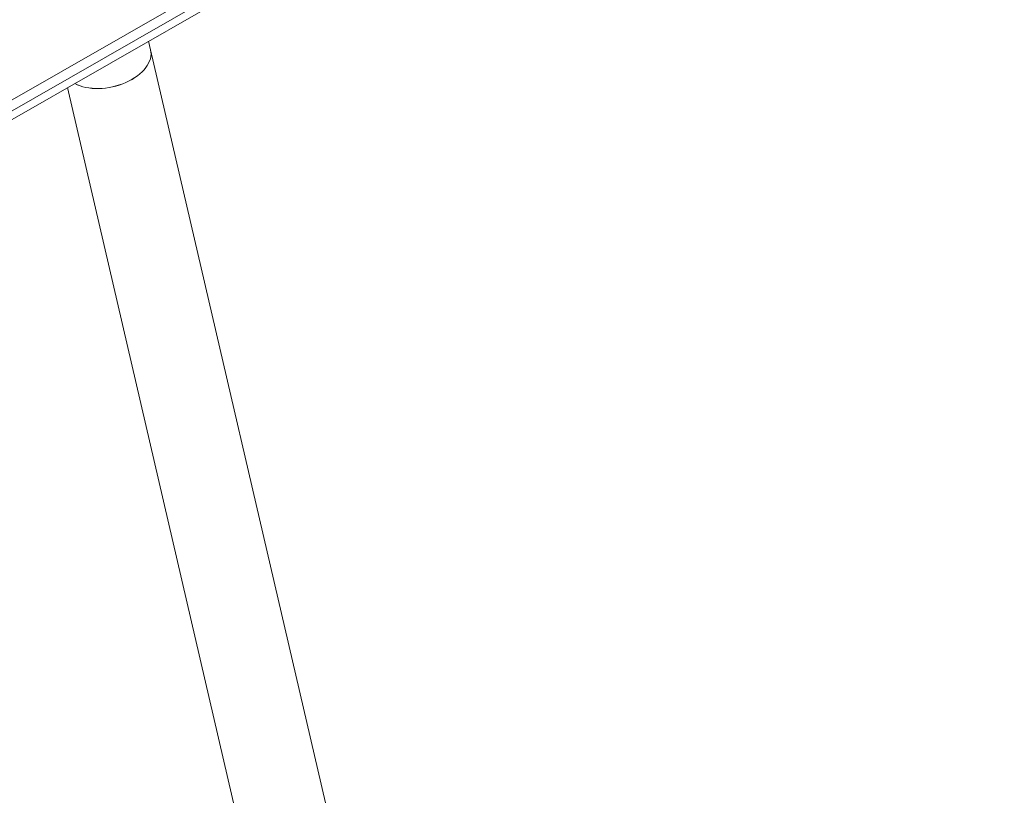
# Model space of a CAD drawing. Extents: x 5477758 to 5478338, y 5918274 to 5918502.
# Tile 91 of 121: x 5477951.73 to 5477952.1, y 5918461.557 to 5918461.848. Entities that reach past the tile are written whole.
import ezdxf

# ---------------------------------------------------------------- set-up
doc = ezdxf.new("R2010")
doc.units = 0
doc.layers.get('0').update_dxf_attribs({"color": 8, "linetype": 'CONTINUOUS', "lineweight": 13})
doc.layers.add('0_PROJEKTOWANE ZABAWKI', color=8, linetype='CONTINUOUS', lineweight=0)

# ---------------------------------------------------------------- blocks, each defined once
blk = doc.blocks.new('zw$CEC1')
for p, q in [((1185.357, -671.408), (1203.852, -732.935)), ((1203.852, -733.925), (1185.357, -672.398)), ((1185.063, -672.654), (1203.558, -734.182)), ((1190.852, -688.585), (1190.52, -688.585)), ((1333.074, -688.585), (1190.852, -688.585)), ((1333.074, -691.955), (1191.533, -691.955))]:
    blk.add_line(p, q)
for ratio, start_param, end_param in [(0.615741, 3.747166, 6.283188), (0.614029, 3.74861, 6.283185)]:
    blk.add_ellipse((1190.852, -690.27), major_axis=(0, 1.685), ratio=ratio, start_param=start_param, end_param=end_param)

msp = doc.modelspace()

# ---------------------------------------------------------------- block references
at = {"layer": '0_PROJEKTOWANE ZABAWKI', "xscale": 0.009981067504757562, "yscale": 0.009981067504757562, "zscale": 0.009981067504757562, "rotation": 283.0720937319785}
msp.add_blockref('zw$CEC1', (5477955.78541, 5918474.9692), dxfattribs=at)

doc.saveas('drawing.dxf')
